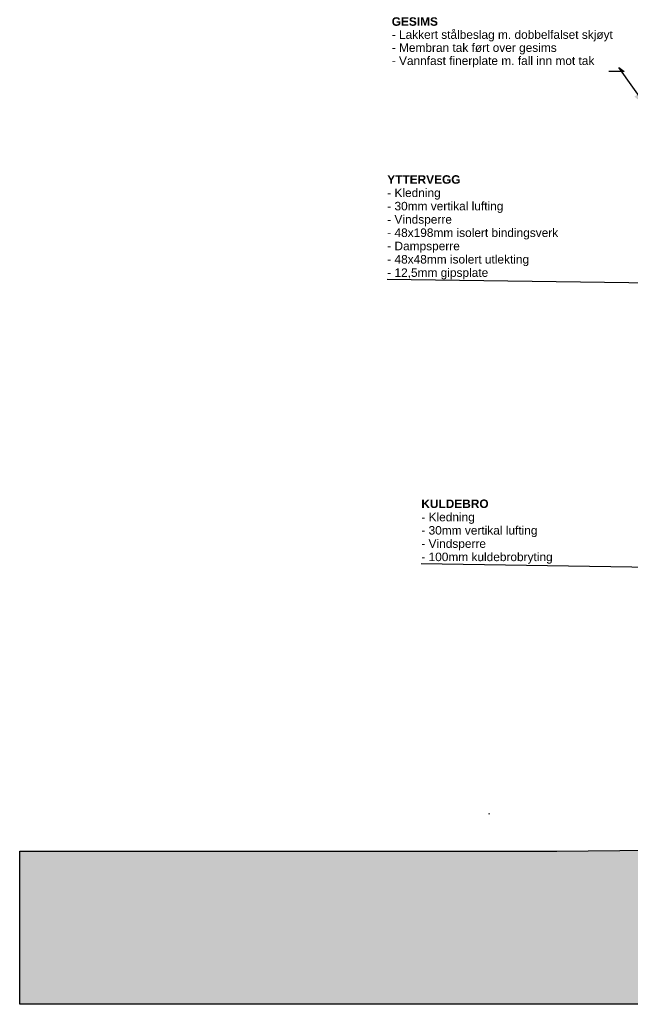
# Model space of a CAD drawing. Header units: millimetres. Extents: x -20520 to 12860, y -2780 to 10870.
# Tile 1 of 147: x -20520 to -13337, y -2000 to 9582. Entities that reach past the tile are written whole.
import ezdxf

# ---------------------------------------------------------------- set-up
doc = ezdxf.new("R2010")
doc.units = ezdxf.units.MM
doc.header["$LTSCALE"] = 0.5
doc.header["$MEASUREMENT"] = 0
doc.linetypes.add('PLINE', pattern=[0])
for name, color, linetype in [('222- Søyler  (Skravur)', 7, 'Continuous'), ('71-- Bearbeidet terreng (Skravur)(Nye konstruksjoner)', 7, 'Continuous'), ('858- Detaljer(Nye konstruksjoner)', 7, 'Continuous')]:
    doc.layers.add(name, color=color, linetype=linetype)
doc.styles.add('GENERATED_STYLE_1', font='arial.ttf')
doc.dimstyles.new('GENERATED_STYLE__1', dxfattribs={"dimtxt": 0.18, "dimasz": 76, "dimexe": 0.18, "dimexo": 0.0625, "dimgap": 0, "dimtad": 0, "dimtih": 1, "dimtoh": 1, "dimdec": 4, "dimzin": 0, "dimdsep": 46, "dimcen": 0.09, "dimadec": 0, "dimazin": 0, "dimtfac": 1, "dimtdec": 4, "dimtmove": 0, "dimatfit": 3, "dimldrblk": 'ARROWHEAD_17', "dimfxl": 1, "dimtolj": 1, "dimtzin": 0, "dimarcsym": 0})
doc.dimstyles.new('GENERATED_STYLE__2', dxfattribs={"dimtxt": 0.18, "dimasz": 182.4, "dimexe": 0.18, "dimexo": 0.0625, "dimgap": 0, "dimtad": 0, "dimtih": 1, "dimtoh": 1, "dimdec": 4, "dimzin": 0, "dimdsep": 46, "dimcen": 0.09, "dimadec": 0, "dimazin": 0, "dimtfac": 1, "dimtdec": 4, "dimtmove": 0, "dimatfit": 3, "dimldrblk": 'ARROWHEAD_5', "dimfxl": 1, "dimtolj": 1, "dimtzin": 0, "dimarcsym": 0})

# ---------------------------------------------------------------- blocks, each defined once
blk = doc.blocks.new('ARROWHEAD_17')
at = {"linetype": 'Continuous'}
for p, q in [((0, 0), (-1, 0)), ((-0.19, -0.7), (0.19, 0.7))]:
    blk.add_line(p, q, dxfattribs=at)
blk = doc.blocks.new('ARROWHEAD_5')
at = {"linetype": 'Continuous'}
blk.add_hatch(color=256, dxfattribs=at).paths.add_polyline_path([(-1, 0.2679), (0, 0), (-1, -0.2679)])
blk.add_line((0, 0), (-1, 0), dxfattribs=at)

msp = doc.modelspace()

# ---------------------------------------------------------------- hatches: boundary and pattern name
at = {"layer": '71-- Bearbeidet terreng (Skravur)(Nye konstruksjoner)', "linetype": 'Continuous'}
h = msp.add_hatch(dxfattribs=at)
h.set_pattern_fill('Jord', color=256, style=0, pattern_type=2)
h.set_pattern_definition([(45, (0, 0), (-137.8858, 137.8858), []), (45, (-45.96, 45.96), (-275.772, 275.772), []), (45, (-91.92, 91.92), (-275.772, 275.772), []), (135, (-137.886, 137.886), (45.96194, 45.96194), [195, -195])])
h.paths.add_polyline_path([(-20520, -200), (-14200, -200), (-150, -50), (-150, -2000), (-20520, -2000)])

# ---------------------------------------------------------------- linework, layer by layer
at = {"layer": '222- Søyler  (Skravur)', "linetype": 'PLINE', "flags": 128}
msp.add_lwpolyline([(-14996, 245), (-14996, 237), (-14996, 242)], close=True, dxfattribs=at)
at = {"layer": '71-- Bearbeidet terreng (Skravur)(Nye konstruksjoner)', "linetype": 'PLINE', "flags": 128}
msp.add_lwpolyline([(-20520, -200), (-14200, -200), (-150, -50), (-150, -2000), (-20520, -2000)], close=True, dxfattribs=at)

# ---------------------------------------------------------------- texts
at = {"layer": '858- Detaljer(Nye konstruksjoner)', "linetype": 'Continuous', "char_height": 100, "attachment_point": 7, "style": 'GENERATED_STYLE_1'}
for s, insert, line_spacing_factor in [('\\A1;{\\pql;\\fArial|b1|i0|c0|p0;\\W1.000000;GESIMS\\P\\pql;\\fArial|b0|i0|c0|p0;\\W1.000000;- Lakkert stålbeslag m. dobbelfalset skjøyt\\P\\pql;\\fArial|b0|i0|c0|p0;\\W1.000000;- \\fArial|b0|i0|c0|p0;\\W1.000000;Membran tak ført over gesims\\P\\pql;\\fArial|b0|i0|c0|p0;\\W1.000000;- Vannfast finerplate m. fall inn mot tak}', (-16143, 9020), 0.920857), ('\\A1;{\\pql;\\fArial|b1|i0|c0|p0;\\W1.000000;YTTERVEGG\\P\\pql;\\fArial|b0|i0|c0|p0;\\W1.000000;- Kledning\\P\\pql;\\fArial|b0|i0|c0|p0;\\W1.000000;- 30mm vertikal lufting\\P\\pql;\\fArial|b0|i0|c0|p0;\\W1.000000;- Vindsperre\\P\\pql;\\fArial|b0|i0|c0|p0;\\W1.000000;- 48x198mm isolert bindingsverk\\P\\pql;\\fArial|b0|i0|c0|p0;\\W1.000000;- Dampsperre\\P\\pql;\\fArial|b0|i0|c0|p0;\\W1.000000;- 48x48mm isolert utlekting\\P\\pql;\\fArial|b0|i0|c0|p0;\\W1.000000;- 12,5mm gipsplate}', (-16196, 6527), 0.938883), ('\\A1;{\\pql;\\fArial|b1|i0|c0|p0;\\W1.000000;KULDEBRO\\P\\pql;\\fArial|b0|i0|c0|p0;\\W1.000000;- Kledning\\P\\pql;\\fArial|b0|i0|c0|p0;\\W1.000000;- 30mm vertikal lufting\\P\\pql;\\fArial|b0|i0|c0|p0;\\W1.000000;- Vindsperre\\P\\pql;\\fArial|b0|i0|c0|p0;\\W1.000000;- \\fArial|b0|i0|c0|p0;\\W1.000000;100mm kuldebrobryting}', (-15795, 3183), 0.93704)]:
    msp.add_mtext(s, dxfattribs=dict(at, insert=insert, line_spacing_factor=line_spacing_factor))

# ---------------------------------------------------------------- leaders
at = {"layer": '858- Detaljer(Nye konstruksjoner)', "linetype": 'PLINE', "annotation_type": 0, "has_hookline": 1, "hookline_direction": 1}
for points, dimstyle, text_width in [([(-13142, 8556), (-13470, 9020), (-13408, 8973), (-13590, 8973)], 'GENERATED_STYLE__2', 2593), ([(-12999, 6482), (-16196, 6527)], 'GENERATED_STYLE__1', 2004), ([(-13055, 3137), (-15795, 3183)], 'GENERATED_STYLE__1', 1530)]:
    msp.add_leader(points, dimstyle=dimstyle, dxfattribs=dict(at, text_width=text_width))

doc.saveas('drawing.dxf')
